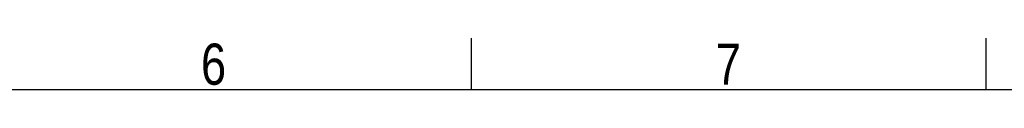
# Model space of a CAD drawing. Header units: millimetres. Extents: x 0 to 420, y 0 to 297.
# Tile 68 of 69: x 266 to 365, y 292 to 297. Entities that reach past the tile are written whole.
import ezdxf

# ---------------------------------------------------------------- set-up
doc = ezdxf.new("R2010")
doc.units = ezdxf.units.MM
doc.layers.add('CARTIGLIO', color=140, linetype='Continuous')
doc.styles.add('SLDTEXTSTYLE2', font='TXT', dxfattribs={"width": 0.821468})

msp = doc.modelspace()

# ---------------------------------------------------------------- linework, layer by layer
at = {"layer": 'CARTIGLIO', "linetype": 'Continuous'}
for p, q in [((311.34308, 291.82257), (311.34308, 296.99679)), ((363.08524, 291.82257), (363.08524, 296.99679)), ((414.8274, 291.82257), (5.18012, 291.82257))]:
    msp.add_line(p, q, dxfattribs=at)

# ---------------------------------------------------------------- texts
at = {"layer": 'CARTIGLIO', "char_height": 4.13937, "attachment_point": 2, "style": 'SLDTEXTSTYLE2'}
for s, insert in [('6', (285.42834, 296.46286)), ('7', (337.1705, 296.46286))]:
    msp.add_mtext(s, dxfattribs=dict(at, insert=insert))

doc.saveas('drawing.dxf')
